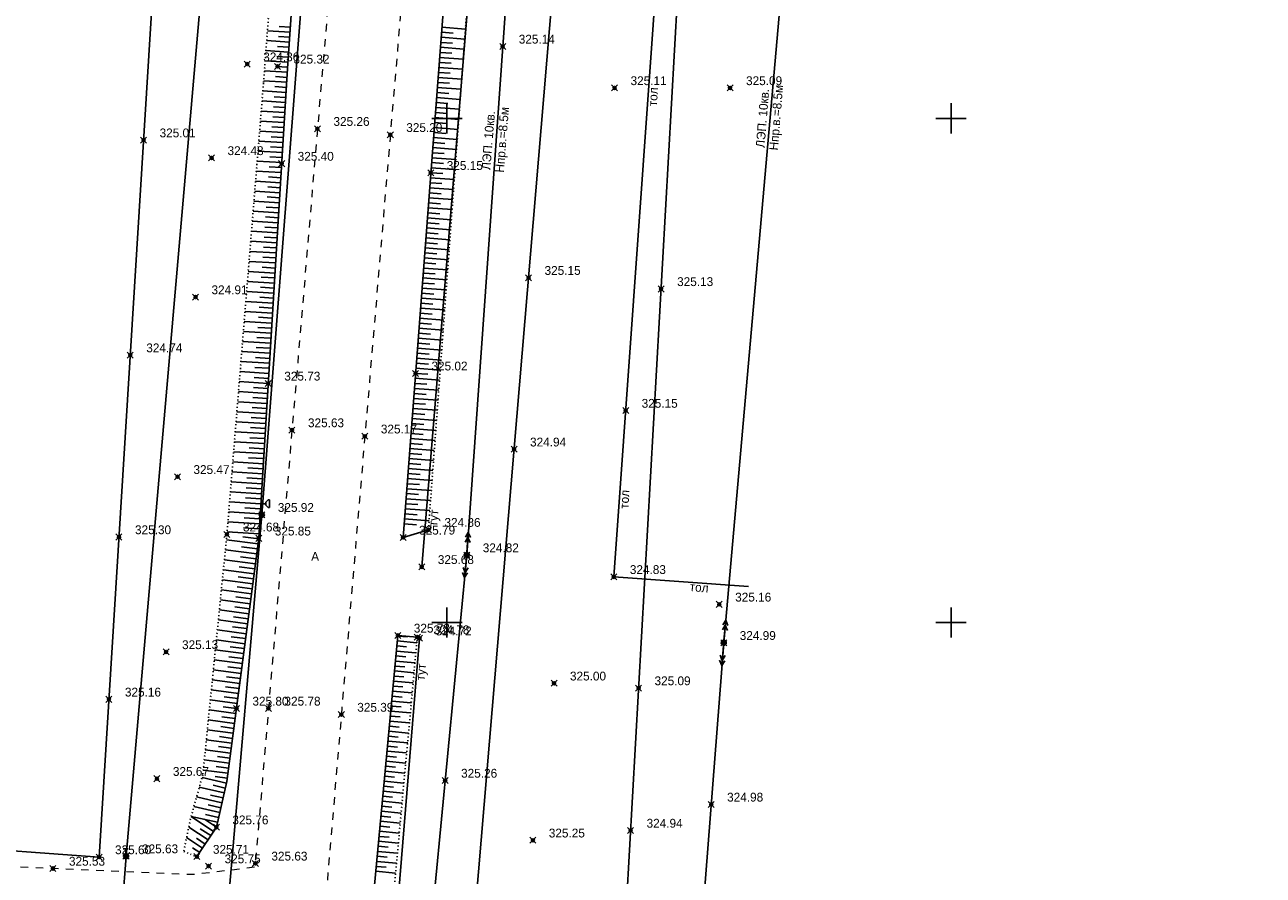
# Model space of a CAD drawing. Header units: metres. Extents: x 703615 to 712205, y 4306166 to 4311183.
# Tile 186 of 256: x 708137 to 708259, y 4308756 to 4308841. Entities that reach past the tile are written whole.
import ezdxf

# ---------------------------------------------------------------- set-up
doc = ezdxf.new("R2010")
doc.units = ezdxf.units.M
doc.header["$LTSCALE"] = 0.5
doc.header["$PDMODE"] = 35
doc.header["$PDSIZE"] = 0.3
for name, pattern in [('Auto_Street_NotBorder_Line_m1', [3, 1.5, -1.5]), ('ДОРОГИ_СТРОЯЩ', [9, 8, -1]), ('Контура низ откосов  Штриховая 0.1-0.5 - - - - - - -', [0.6, 0.1, -0.5])]:
    doc.linetypes.add(name, pattern=pattern)
for name, color, linetype in [('(001) Сетка', 92, 'Continuous'), ('(004) Точки рельефа', 7, 'Continuous'), ('(013) Газ', 30, 'ИК_Газопровод -------г--------'), ('(016) Кабель', 1, 'Continuous'), ('(019) Связь', 3, 'ИК_КАБ_СВЯЗИ'), ('(022) Возд. Линии', 7, 'Continuous'), ('(025) Дорога', 7, 'Continuous'), ('(035) Откосы', 7, 'Continuous'), ('(038) Деревья', 7, 'Continuous'), ('(040) Ограда', 7, 'Continuous')]:
    doc.layers.add(name, color=color, linetype=linetype)
doc.layers.add('AUTO#_ROADS_EXIST_L', color=7, linetype='Continuous', lineweight=15, true_color=0x000000)
doc.styles.add('BM-431', font='txt')
doc.styles.add('D-431', font='txt')
doc.styles.add('S', font='txtwr', dxfattribs={"oblique": 15})
doc.styles.get("Standard").update_dxf_attribs({"font": 'times.ttf'})
doc.linetypes.add('GAZ_VOZDUSH', pattern='A,1,-2,["~",Standard,S=3,R=0,X=-1.5,Y=-1.5],-1,10', length=14)
doc.linetypes.add('ИК_Газопровод -------г--------', pattern='A,9,-0.6,["Г",Standard,S=1.2,R=0,X=0,Y=-0.6],-1.2', length=10.8)
doc.linetypes.add('ИК_КАБ_СВЯЗИ', pattern='A,4,["o",Standard,S=0.5,R=0,X=0,Y=-0.125],4,-2', length=10)
doc.linetypes.add('ИК_Э_КАБ_ВН', pattern='A,8,-2,["<<",Standard,S=1,R=0,X=0,Y=-0.5],8,[">>",Standard,S=1,R=0,X=-1,Y=-0.5],-2', length=20)
doc.linetypes.add('ИК_Э_КАБ_НН', pattern='A,8,-2,["<",Standard,S=1,R=0,X=0,Y=-0.5],8,[">",Standard,S=1,R=0,X=-0.5,Y=-0.5],-2', length=20)
doc.linetypes.add('ОГРАДА_М_1М', pattern='A,2.5,["о",Standard,S=1,R=0,X=0,Y=-0.35],0.5,["0",Standard,S=0.5,R=0,X=-0.3,Y=-0.25],2.5', length=5.5)
doc.linetypes.add('РЯД_ДЕР_ДО4М', pattern='A,0,[133,ltypeshp.shx,S=0.4,R=0,X=0,Y=0],-3', length=3)

# ---------------------------------------------------------------- blocks, each defined once
blk = doc.blocks.new('strela1')
at = {"layer": '(022) Возд. Линии'}
for p, q in [((-2, 0), (-1.5, 0.25)), ((0, 0), (-2, 0)), ((-2, 0), (-1.5, -0.25)), ((-1.5, 0), (-1, 0.25)), ((-1.5, 0), (-1, -0.25))]:
    blk.add_line(p, q, dxfattribs=at)
blk = doc.blocks.new('strela2')
at = {"layer": '(022) Возд. Линии'}
for p, q in [((0, 0), (2, 0)), ((1.5, 0), (1, 0.25)), ((1.5, 0), (1, -0.25)), ((2, 0), (1.5, 0.25)), ((2, 0), (1.5, -0.25))]:
    blk.add_line(p, q, dxfattribs=at)
blk = doc.blocks.new('STOLB')
at = {"layer": '(022) Возд. Линии'}
blk.add_circle((0, 0), 0.25, dxfattribs=at)
blk = doc.blocks.new('*X15')
at = {"color": 0}
for p, q in [((9.5, 5.08), (10.49, 5.08)), ((9.5, 5.07), (10.49, 5.07)), ((9.5, 5.06), (10.49, 5.06)), ((9.5, 5.05), (10.49, 5.05)), ((9.5, 5.04), (10.49, 5.04)), ((9.5, 5.03), (10.49, 5.03)), ((9.5, 5.02), (10.5, 5.02)), ((9.5, 5.01), (10.5, 5.01)), ((9.5, 5), (10.5, 5)), ((9.5, 4.99), (10.5, 4.99)), ((9.5, 4.98), (10.5, 4.98)), ((9.5, 4.97), (10.5, 4.97)), ((9.5, 4.96), (10.49, 4.96)), ((9.5, 4.95), (10.49, 4.95)), ((9.5, 4.94), (10.49, 4.94)), ((9.5, 4.93), (10.49, 4.93)), ((9.5, 4.92), (10.49, 4.92)), ((9.51, 5.12), (10.48, 5.12)), ((9.51, 5.11), (10.48, 5.11)), ((9.51, 5.1), (10.48, 5.1)), ((9.51, 5.09), (10.49, 5.09)), ((9.52, 5.16), (10.47, 5.16)), ((9.52, 5.15), (10.47, 5.15)), ((9.52, 5.14), (10.47, 5.14)), ((9.52, 5.13), (10.48, 5.13)), ((9.53, 5.18), (10.46, 5.18)), ((9.53, 5.17), (10.46, 5.17)), ((9.54, 5.2), (10.45, 5.2)), ((9.54, 5.19), (10.46, 5.19)), ((9.55, 5.22), (10.44, 5.22)), ((9.55, 5.21), (10.45, 5.21)), ((9.56, 5.24), (10.43, 5.24)), ((9.56, 5.23), (10.44, 5.23)), ((9.57, 5.26), (10.42, 5.26)), ((9.57, 5.25), (10.43, 5.25)), ((9.58, 5.27), (10.41, 5.27)), ((9.59, 5.29), (10.4, 5.29)), ((9.59, 5.28), (10.41, 5.28)), ((9.6, 5.3), (10.39, 5.3)), ((9.61, 5.31), (10.38, 5.31)), ((9.62, 5.32), (10.37, 5.32)), ((9.63, 5.33), (10.37, 5.33)), ((9.64, 5.34), (10.36, 5.34)), ((9.65, 5.35), (10.35, 5.35)), ((9.66, 5.36), (10.34, 5.36)), ((9.67, 5.37), (10.32, 5.37)), ((9.68, 5.38), (10.31, 5.38)), ((9.69, 5.39), (10.3, 5.39)), ((9.71, 5.4), (10.29, 5.4)), ((9.72, 5.41), (10.27, 5.41)), ((9.74, 5.42), (10.26, 5.42)), ((9.75, 5.43), (10.24, 5.43)), ((9.77, 5.44), (10.22, 5.44)), ((9.79, 5.45), (10.2, 5.45)), ((9.82, 5.46), (10.18, 5.46)), ((9.85, 5.47), (10.15, 5.47)), ((9.88, 5.48), (10.11, 5.48)), ((9.94, 5.49), (10.05, 5.49)), ((9.5, 4.91), (10.49, 4.91)), ((9.5, 4.9), (10.49, 4.9)), ((9.51, 4.89), (10.49, 4.89)), ((9.51, 4.88), (10.48, 4.88)), ((9.51, 4.87), (10.48, 4.87)), ((9.51, 4.86), (10.48, 4.86)), ((9.52, 4.85), (10.48, 4.85)), ((9.52, 4.84), (10.47, 4.84)), ((9.52, 4.83), (10.47, 4.83)), ((9.53, 4.82), (10.47, 4.82)), ((9.53, 4.81), (10.46, 4.81)), ((9.53, 4.8), (10.46, 4.8)), ((9.54, 4.79), (10.45, 4.79)), ((9.54, 4.78), (10.45, 4.78)), ((9.55, 4.77), (10.44, 4.77)), ((9.55, 4.76), (10.44, 4.76)), ((9.56, 4.75), (10.43, 4.75)), ((9.56, 4.74), (10.43, 4.74)), ((9.57, 4.73), (10.42, 4.73)), ((9.58, 4.72), (10.41, 4.72)), ((9.58, 4.71), (10.41, 4.71)), ((9.59, 4.7), (10.4, 4.7)), ((9.6, 4.69), (10.39, 4.69)), ((9.61, 4.68), (10.39, 4.68)), ((9.61, 4.67), (10.38, 4.67)), ((9.62, 4.66), (10.37, 4.66)), ((9.63, 4.65), (10.36, 4.65)), ((9.64, 4.64), (10.35, 4.64)), ((9.65, 4.63), (10.34, 4.63)), ((9.66, 4.62), (10.33, 4.62)), ((9.67, 4.61), (10.32, 4.61)), ((9.69, 4.6), (10.31, 4.6)), ((9.7, 4.59), (10.29, 4.59)), ((9.71, 4.58), (10.28, 4.58)), ((9.73, 4.57), (10.26, 4.57)), ((9.75, 4.56), (10.25, 4.56)), ((9.76, 4.55), (10.23, 4.55)), ((9.78, 4.54), (10.21, 4.54)), ((9.81, 4.53), (10.18, 4.53)), ((9.83, 4.52), (10.16, 4.52)), ((9.87, 4.51), (10.12, 4.51)), ((9.91, 4.5), (10.08, 4.5))]:
    blk.add_line(p, q, dxfattribs=at)
blk = doc.blocks.new('I01070')
at = {"color": 0}
blk.add_circle((0.05, 0.03), 0.5, dxfattribs=at)
blk.add_blockref('*X15', (-9.95, -4.96), dxfattribs=at)
blk = doc.blocks.new('I0195')
at = {"layer": '(016) Кабель', "color": 0, "linetype": 'ИК_Э_КАБ_ВН'}
for p, q in [((-0.275, 0.74), (0.225, 0.74)), ((-0.025, 0.24), (-0.025, 0.74))]:
    blk.add_line(p, q, dxfattribs=at)
at = {"layer": '(016) Кабель', "color": 0, "linetype": 'ИК_Э_КАБ_ВН', "xscale": 0.5, "yscale": 0.5, "zscale": 0.5}
blk.add_blockref('I01070', (-0.025, -0.01), dxfattribs=at)
blk = doc.blocks.new('U1111')
for p, q in [((0.1, 0.45), (0.1, 2.95)), ((1.28934, 2.95), (0.85, 2.51066)), ((0.85, 2.51066), (0.85, 1.88934)), ((1.6, 2.95), (1.28934, 2.95)), ((1.6, 2.95), (1.6, 1.45)), ((0, 0.05), (0.1, 0.05)), ((0, -0.05), (0, 0.05)), ((0.1, 2.2), (0.85, 2.2)), ((0.1, 0.05), (0.1, -0.05)), ((0.85, 1.88934), (1.28934, 1.45)), ((1.28934, 1.45), (1.6, 1.45)), ((0.1, -0.05), (0, -0.05))]:
    blk.add_line(p, q)
blk.add_lwpolyline([(0.55, 0), (0.3, 0.433013), (-0.2, 0.433013), (-0.45, 0), (-0.2, -0.433013), (0.3, -0.433013)], close=True)
at = {"color": 4, "style": 'S', "oblique": 15}
blk.add_attdef('Z', (1.142936, -1.391276), '', height=2, dxfattribs=at)
blk = doc.blocks.new('Setka')
at = {"layer": '(001) Сетка'}
for p, q in [((0, 1.5), (0, -1.5)), ((-1.5, 0), (1.5, 0))]:
    blk.add_line(p, q, dxfattribs=at)

msp = doc.modelspace()

# ---------------------------------------------------------------- linework, layer by layer
at = {"layer": '(013) Газ', "linetype": 'GAZ_VOZDUSH', "elevation": 325.11, "flags": 128}
msp.add_lwpolyline([(708230.07, 4309915.55), (708237.06, 4309914.63), (708237.8, 4309906.21), (708237.95, 4309892.64), (708271.63, 4309889.79), (708271.63, 4309889.79), (708293.17, 4309888.33), (708284.48, 4309721.93), (708278.28, 4309632.42), (708278.09, 4309626), (708267.1, 4309554.46), (708203.29, 4308878.05), (708188.65, 4308618.68), (708188.65, 4308585.68)], dxfattribs=at)
at = {"layer": '(016) Кабель', "linetype": 'ИК_Э_КАБ_НН', "elevation": 325.95, "flags": 128}
msp.add_lwpolyline([(708148.16, 4308651.7), (708151.5, 4308692.41), (708155.95, 4308744.12), (708160.09, 4308792.08), (708165.82, 4308866.03), (708169.05, 4308905.96), (708172.4, 4308947.61), (708175.76, 4308988.14), (708178.98, 4309025.59), (708182.2, 4309063.2), (708185.81, 4309103.87), (708189.13, 4309144.32), (708192.28, 4309183.21), (708195.86, 4309224.8), (708198.74, 4309260.8), (708202.87, 4309309.74), (708206.45, 4309354.35), (708209.62, 4309392.71), (708214, 4309431.24), (708217.89, 4309470.55), (708222.29, 4309519.97), (708227.65, 4309584.99), (708230.7, 4309620.04), (708233.6, 4309650.66), (708236.61, 4309686.64), (708239.92, 4309725.26), (708242.96, 4309758.87), (708245.88, 4309791.49), (708249.04, 4309830.22), (708251.64, 4309862.09), (708254.55, 4309895.44), (708258.53, 4309939.87), (708262.1, 4309983.75), (708265.01, 4310017.02), (708267.69, 4310050.03), (708270.44, 4310083.37), (708274.29, 4310124.62), (708277.62, 4310164.75), (708280.24, 4310192.85), (708282.13, 4310214.07), (708285.19, 4310249.54), (708287.52, 4310279.26), (708289.72, 4310303.87), (708292.58, 4310337.27), (708295.61, 4310373.42), (708298.17, 4310403.78), (708301.1, 4310436.1), (708303.91, 4310468.22), (708306.25, 4310494.56), (708309.27, 4310529.23), (708312.33, 4310564.7), (708314.66, 4310594.42), (708316.85, 4310619.03), (708319.71, 4310652.44), (708322.75, 4310688.58), (708325.31, 4310718.94), (708328.24, 4310751.26), (708331.05, 4310783.38), (708331.61, 4310789.72), (708333.7, 4310812.99), (708337.04, 4310851.18), (708340.04, 4310884.75)], dxfattribs=at)
at = {"layer": '(019) Связь', "flags": 128}
for points, elevation in [([(708317.15, 4310791), (708301.02, 4310609.69), (708256.74, 4310111.97), (708241.57, 4309932.29), (708189.21, 4309312.33), (708166.33, 4308981.07), (708160.32, 4308915.54), (708146.62, 4308758.23), (708137.03, 4308632.5), (708137.03, 4308632.5), (708137.03, 4308632.5), (708136.9, 4308567.22), (708136.89, 4308563.9)], 324.81), ([(708153.01, 4308571.82), (708156.99, 4308609.51), (708156.99, 4308609.51), (708174.15, 4308666.96), (708174.32, 4308670.73), (708195.36, 4308919.93), (708204.07, 4309029.86), (708218.91, 4309205.25), (708226.16, 4309224.91), (708236.6, 4309425.45), (708237.56, 4309445.94), (708241.53, 4309518.71), (708251.54, 4309611.08), (708253.16, 4309631.29), (708257.43, 4309700.42), (708258.88, 4309712.26), (708269.33, 4309836.62), (708270.39, 4309849.38), (708278.27, 4309932.28), (708280.62, 4309944.7), (708295.32, 4310108.26), (708303.77, 4310173.62), (708303.35, 4310191.01), (708305.19, 4310238.89), (708306.7, 4310249.89), (708308.61, 4310273.09), (708309.89, 4310281.81), (708320.55, 4310401.57), (708321.59, 4310412.94), (708336.89, 4310582.46), (708345.29, 4310694.49), (708346.98, 4310695.56), (708355.08, 4310696.93), (708358.13, 4310696.44)], 325.73)]:
    msp.add_lwpolyline(points, dxfattribs=dict(at, elevation=elevation))
at = {"layer": '(022) Возд. Линии', "flags": 128}
for points, elevation in [([(708173.51, 4308716.07), (708180.43, 4308788.09), (708187.56, 4308888.99), (708190.62, 4308921.47), (708195.78, 4308976.19), (708203.64, 4309069.96), (708211.44, 4309164.29), (708218.6, 4309250.65), (708219.25, 4309256.07), (708222.24, 4309295.89), (708225.83, 4309339.6), (708227.55, 4309406.95), (708237.81, 4309505.38), (708242.3, 4309555.66), (708248.42, 4309625.62), (708247.86, 4309642.82), (708189.32, 4309635.6)], -1.64), ([(708193.11, 4309415.99), (708231.85, 4309412.41), (708252.43, 4309429.3), (708256.6, 4309394.68), (708250.05, 4309317.14), (708243.4, 4309234.8), (708236.64, 4309154.46), (708229.09, 4309058.79), (708221.04, 4308960.49), (708213.33, 4308863.39), (708205.92, 4308779.39), (708198.54, 4308684.64), (708194.36, 4308635.49), (708189.11, 4308573.79)], 325.9)]:
    msp.add_lwpolyline(points, dxfattribs=dict(at, elevation=elevation))
at = {"layer": '(035) Откосы'}
for p, q in [((708160.65, 4308840.1), (708162.89, 4308839.95)), ((708161.81, 4308840.53), (708162.92, 4308840.45)), ((708177.91, 4308839.94, 325.67), (708179.08, 4308839.85, 325.67)), ((708177.95, 4308840.44, 325.67), (708180.29, 4308840.26, 325.67)), ((708160.58, 4308839.11), (708162.82, 4308838.96)), ((708161.66, 4308838.54), (708162.78, 4308838.46)), ((708161.73, 4308839.53), (708162.85, 4308839.45)), ((708177.8, 4308838.45, 325.67), (708180.14, 4308838.27, 325.67)), ((708177.84, 4308838.94, 325.67), (708179.01, 4308838.86, 325.67)), ((708177.88, 4308839.44, 325.67), (708180.22, 4308839.26, 325.67)), ((708160.43, 4308837.12), (708162.68, 4308836.97)), ((708160.5, 4308838.12), (708162.75, 4308837.96)), ((708161.59, 4308837.54), (708162.72, 4308837.46)), ((708177.72, 4308837.45, 325.67), (708180.07, 4308837.27, 325.67)), ((708177.76, 4308837.95, 325.67), (708178.93, 4308837.86, 325.67)), ((708160.35, 4308836.11), (708162.62, 4308835.97)), ((708161.52, 4308836.55), (708162.65, 4308836.47)), ((708177.61, 4308835.96, 325.67), (708178.79, 4308835.87, 325.67)), ((708177.65, 4308836.46, 325.67), (708180, 4308836.28, 325.67)), ((708177.69, 4308836.95, 325.67), (708178.86, 4308836.87, 325.67)), ((708160.28, 4308835.12), (708162.56, 4308834.98)), ((708161.45, 4308835.54), (708162.59, 4308835.47)), ((708177.53, 4308834.97, 325.67), (708178.71, 4308834.88, 325.67)), ((708177.57, 4308835.46, 325.67), (708179.92, 4308835.28, 325.67)), ((708160.2, 4308834.12), (708162.5, 4308833.98)), ((708161.31, 4308833.55), (708162.47, 4308833.48)), ((708161.38, 4308834.55), (708162.53, 4308834.48)), ((708177.42, 4308833.47, 325.67), (708179.78, 4308833.29, 325.67)), ((708177.46, 4308833.97, 325.67), (708178.64, 4308833.88, 325.67)), ((708177.5, 4308834.47, 325.67), (708179.85, 4308834.29, 325.67)), ((708160.12, 4308833.13), (708162.43, 4308832.99)), ((708161.24, 4308832.56), (708162.4, 4308832.49)), ((708177.34, 4308832.48, 325.67), (708179.7, 4308832.3, 325.67)), ((708177.38, 4308832.98, 325.67), (708178.56, 4308832.89, 325.67)), ((708159.96, 4308831.14), (708162.31, 4308830.99)), ((708160.04, 4308832.13), (708162.37, 4308831.99)), ((708161.17, 4308831.56), (708162.34, 4308831.49)), ((708177.23, 4308830.99, 325.67), (708178.41, 4308830.9, 325.67)), ((708177.27, 4308831.48, 325.67), (708179.63, 4308831.3, 325.67)), ((708177.31, 4308831.98, 325.67), (708178.49, 4308831.89, 325.67)), ((708159.88, 4308830.14), (708162.25, 4308830)), ((708161.1, 4308830.57), (708162.28, 4308830.5)), ((708177.16, 4308829.99, 325.67), (708178.34, 4308829.9, 325.67)), ((708177.19, 4308830.49, 325.67), (708179.56, 4308830.31, 325.67)), ((708159.8, 4308829.15), (708162.19, 4308829)), ((708160.96, 4308828.58), (708162.16, 4308828.51)), ((708161.03, 4308829.57), (708162.22, 4308829.5)), ((708177.08, 4308829, 325.67), (708178.26, 4308828.91, 325.67)), ((708177.12, 4308829.49, 325.67), (708179.48, 4308829.31, 325.67)), ((708159.72, 4308828.16), (708162.13, 4308828.01)), ((708160.89, 4308827.58), (708162.1, 4308827.51)), ((708176.97, 4308827.5, 325.67), (708179.34, 4308827.32, 325.67)), ((708177, 4308828, 325.67), (708178.19, 4308827.91, 325.67)), ((708177.04, 4308828.5, 325.67), (708179.41, 4308828.32, 325.67)), ((708159.56, 4308826.17), (708162.01, 4308826.02)), ((708159.64, 4308827.16), (708162.07, 4308827.01)), ((708160.82, 4308826.59), (708162.04, 4308826.52)), ((708176.89, 4308826.51, 325.67), (708179.26, 4308826.33, 325.67)), ((708176.93, 4308827.01, 325.67), (708178.11, 4308826.92, 325.67)), ((708159.48, 4308825.17), (708161.95, 4308825.02)), ((708160.75, 4308825.6), (708161.98, 4308825.52)), ((708176.78, 4308825.02, 325.67), (708177.96, 4308824.93, 325.67)), ((708176.81, 4308825.51, 325.67), (708179.19, 4308825.33, 325.67)), ((708176.85, 4308826.01, 325.67), (708178.04, 4308825.92, 325.67)), ((708159.39, 4308824.18), (708161.89, 4308824.03)), ((708160.61, 4308823.61), (708161.86, 4308823.53)), ((708160.68, 4308824.6), (708161.92, 4308824.52)), ((708176.7, 4308824.02, 325.67), (708177.89, 4308823.93, 325.67)), ((708176.74, 4308824.52, 325.67), (708179.12, 4308824.34, 325.67)), ((708159.31, 4308823.18), (708161.83, 4308823.03)), ((708160.53, 4308822.61), (708161.8, 4308822.53)), ((708176.59, 4308822.53, 325.67), (708178.97, 4308822.35, 325.67)), ((708176.63, 4308823.03, 325.67), (708177.82, 4308822.94, 325.67)), ((708176.66, 4308823.52, 325.67), (708179.04, 4308823.34, 325.67)), ((708159.15, 4308821.2), (708161.71, 4308821.04)), ((708159.23, 4308822.19), (708161.77, 4308822.04)), ((708160.46, 4308821.62), (708161.74, 4308821.54)), ((708176.51, 4308821.53, 325.67), (708178.89, 4308821.35, 325.67)), ((708176.55, 4308822.03, 325.67), (708177.74, 4308821.94, 325.67)), ((708159.07, 4308820.2), (708161.64, 4308820.05)), ((708160.39, 4308820.62), (708161.67, 4308820.54)), ((708176.4, 4308820.04, 325.67), (708177.59, 4308819.95, 325.67)), ((708176.44, 4308820.54, 325.67), (708178.82, 4308820.36, 325.67)), ((708176.47, 4308821.04, 325.67), (708177.67, 4308820.95, 325.67)), ((708158.99, 4308819.21), (708161.58, 4308819.05)), ((708160.32, 4308819.63), (708161.61, 4308819.55)), ((708176.32, 4308819.05, 325.67), (708177.52, 4308818.96, 325.67)), ((708176.36, 4308819.54, 325.67), (708178.75, 4308819.36, 325.67)), ((708158.91, 4308818.21), (708161.52, 4308818.05)), ((708160.18, 4308817.64), (708161.49, 4308817.56)), ((708160.25, 4308818.63), (708161.55, 4308818.55)), ((708176.21, 4308817.56, 325.67), (708178.6, 4308817.37, 325.67)), ((708176.25, 4308818.05, 325.67), (708177.44, 4308817.96, 325.67)), ((708176.28, 4308818.55, 325.67), (708178.67, 4308818.37, 325.67)), ((708158.75, 4308816.23), (708161.4, 4308816.06)), ((708158.83, 4308817.22), (708161.46, 4308817.06)), ((708160.11, 4308816.64), (708161.43, 4308816.56)), ((708176.13, 4308816.56, 325.67), (708178.53, 4308816.38, 325.67)), ((708176.17, 4308817.06, 325.67), (708177.37, 4308816.97, 325.67)), ((708158.67, 4308815.23), (708161.34, 4308815.07)), ((708160.04, 4308815.65), (708161.37, 4308815.57)), ((708176.02, 4308815.07, 325.67), (708177.22, 4308814.98, 325.67)), ((708176.06, 4308815.57, 325.67), (708178.45, 4308815.38, 325.67)), ((708176.1, 4308816.06, 325.67), (708177.29, 4308815.97, 325.67)), ((708158.59, 4308814.24), (708161.28, 4308814.07)), ((708159.97, 4308814.65), (708161.31, 4308814.57)), ((708175.94, 4308814.07, 325.67), (708177.14, 4308813.98, 325.67)), ((708175.98, 4308814.57, 325.67), (708178.38, 4308814.39, 325.67)), ((708158.51, 4308813.24), (708161.22, 4308813.08)), ((708159.83, 4308812.66), (708161.19, 4308812.58)), ((708159.9, 4308813.66), (708161.25, 4308813.58)), ((708175.83, 4308812.58, 325.67), (708178.23, 4308812.4, 325.67)), ((708175.87, 4308813.08, 325.67), (708177.07, 4308812.99, 325.67)), ((708175.91, 4308813.58, 325.67), (708178.31, 4308813.39, 325.67)), ((708158.43, 4308812.25), (708161.16, 4308812.08)), ((708159.76, 4308811.67), (708161.13, 4308811.58)), ((708175.75, 4308811.59, 325.67), (708178.16, 4308811.4, 325.67)), ((708175.79, 4308812.08, 325.67), (708176.99, 4308811.99, 325.67)), ((708158.26, 4308810.26), (708161.04, 4308810.09)), ((708158.35, 4308811.25), (708161.1, 4308811.09)), ((708159.69, 4308810.67), (708161.07, 4308810.59)), ((708175.64, 4308810.09, 325.67), (708176.84, 4308810, 325.67)), ((708175.68, 4308810.59, 325.67), (708178.09, 4308810.41, 325.67)), ((708175.72, 4308811.09, 325.67), (708176.92, 4308811, 325.67)), ((708158.18, 4308809.27), (708160.98, 4308809.1)), ((708159.61, 4308809.68), (708161.01, 4308809.59)), ((708175.57, 4308809.1, 325.67), (708176.77, 4308809.01, 325.67)), ((708175.6, 4308809.6, 325.67), (708178.01, 4308809.41, 325.67)), ((708158.1, 4308808.27), (708160.91, 4308808.1)), ((708159.47, 4308807.69), (708160.88, 4308807.6)), ((708159.54, 4308808.68), (708160.95, 4308808.6)), ((708175.49, 4308808.1, 325.67), (708176.7, 4308808.01, 325.67)), ((708175.53, 4308808.6, 325.67), (708177.94, 4308808.42, 325.67)), ((708158.02, 4308807.28), (708160.85, 4308807.11)), ((708159.4, 4308806.69), (708160.82, 4308806.61)), ((708175.38, 4308806.61, 325.67), (708177.79, 4308806.43, 325.67)), ((708175.41, 4308807.11, 325.67), (708176.62, 4308807.02, 325.67)), ((708175.45, 4308807.61, 325.67), (708177.87, 4308807.42, 325.67)), ((708157.86, 4308805.29), (708160.73, 4308805.11)), ((708157.94, 4308806.28), (708160.79, 4308806.11)), ((708159.33, 4308805.7), (708160.76, 4308805.61)), ((708175.3, 4308805.62, 325.67), (708177.72, 4308805.43, 325.67)), ((708175.34, 4308806.11, 325.67), (708176.55, 4308806.02, 325.67)), ((708157.78, 4308804.3), (708160.67, 4308804.12)), ((708159.26, 4308804.7), (708160.7, 4308804.62)), ((708175.19, 4308804.12, 325.67), (708176.4, 4308804.03, 325.67)), ((708175.22, 4308804.62, 325.67), (708177.64, 4308804.44, 325.67)), ((708175.26, 4308805.12, 325.67), (708176.47, 4308805.03, 325.67)), ((708157.7, 4308803.3), (708160.61, 4308803.12)), ((708159.12, 4308802.72), (708160.58, 4308802.63)), ((708159.19, 4308803.71), (708160.64, 4308803.62)), ((708175.11, 4308803.13, 325.67), (708176.32, 4308803.04, 325.67)), ((708175.15, 4308803.63, 325.67), (708177.57, 4308803.44, 325.67)), ((708157.62, 4308802.31), (708160.55, 4308802.13)), ((708159.05, 4308801.72), (708160.52, 4308801.63)), ((708175, 4308801.64, 325.67), (708177.42, 4308801.45, 325.67)), ((708175.03, 4308802.13, 325.67), (708176.25, 4308802.04, 325.67)), ((708175.07, 4308802.63, 325.67), (708177.5, 4308802.45, 325.67)), ((708157.46, 4308800.32), (708160.43, 4308800.14)), ((708157.54, 4308801.31), (708160.49, 4308801.13)), ((708158.98, 4308800.73), (708160.46, 4308800.64)), ((708174.92, 4308800.64, 325.67), (708177.35, 4308800.46, 325.67)), ((708174.96, 4308801.14, 325.67), (708176.17, 4308801.05, 325.67)), ((708157.38, 4308799.32), (708160.37, 4308799.14)), ((708158.91, 4308799.73), (708160.4, 4308799.64)), ((708174.81, 4308799.15, 325.67), (708176.02, 4308799.06, 325.67)), ((708174.85, 4308799.65, 325.67), (708177.28, 4308799.46, 325.67)), ((708174.88, 4308800.15, 325.67), (708176.1, 4308800.05, 325.67)), ((708157.3, 4308798.33), (708160.31, 4308798.15)), ((708158.84, 4308798.74), (708160.34, 4308798.64)), ((708174.73, 4308798.16, 325.67), (708175.95, 4308798.06, 325.67)), ((708174.77, 4308798.65, 325.67), (708177.2, 4308798.47, 325.67)), ((708157.22, 4308797.34), (708160.25, 4308797.15)), ((708158.7, 4308796.75), (708160.22, 4308796.65)), ((708158.77, 4308797.74), (708160.28, 4308797.65)), ((708174.62, 4308796.66, 325.67), (708177.06, 4308796.48, 325.67)), ((708174.66, 4308797.16, 325.67), (708175.87, 4308797.07, 325.67)), ((708174.69, 4308797.66, 325.67), (708177.13, 4308797.47, 325.67)), ((708157.05, 4308795.35), (708160.12, 4308795.16)), ((708157.13, 4308796.34), (708160.19, 4308796.16)), ((708158.62, 4308795.75), (708160.15, 4308795.66)), ((708174.54, 4308795.67, 325.67), (708176.98, 4308795.48, 325.67)), ((708174.58, 4308796.17, 325.67), (708175.8, 4308796.07, 325.67)), ((708156.97, 4308794.35), (708160.06, 4308794.17)), ((708158.55, 4308794.76), (708160.09, 4308794.66)), ((708174.43, 4308794.18, 325.67), (708175.65, 4308794.08, 325.67)), ((708174.47, 4308794.67, 325.67), (708176.91, 4308794.49, 325.67)), ((708174.5, 4308795.17, 325.67), (708175.73, 4308795.08, 325.67)), ((708156.89, 4308793.36), (708160, 4308793.17)), ((708158.48, 4308793.76), (708160.03, 4308793.67)), ((708174.35, 4308793.18, 325.67), (708175.58, 4308793.09, 325.67)), ((708174.39, 4308793.68, 325.67), (708176.84, 4308793.49, 325.67)), ((708156.81, 4308792.37), (708159.94, 4308792.17)), ((708158.34, 4308791.77), (708159.91, 4308791.68)), ((708158.41, 4308792.77), (708159.97, 4308792.67)), ((708174.24, 4308791.69, 325.67), (708176.69, 4308791.5, 325.67)), ((708174.28, 4308792.19, 325.67), (708175.5, 4308792.09, 325.67)), ((708174.32, 4308792.68, 325.67), (708176.76, 4308792.5, 325.67)), ((708156.73, 4308791.37), (708159.88, 4308791.18)), ((708158.27, 4308790.78), (708159.85, 4308790.68)), ((708174.2, 4308791.19, 325.67), (708175.43, 4308791.1, 325.67)), ((708156.58, 4308789.61), (708159.72, 4308789.19)), ((708156.65, 4308790.38), (708159.82, 4308790.18)), ((708158.21, 4308789.89), (708159.79, 4308789.69)), ((708156.48, 4308788.61), (708159.59, 4308788.2)), ((708158.09, 4308788.9), (708159.66, 4308788.7)), ((708156.38, 4308787.62), (708159.46, 4308787.21)), ((708157.86, 4308786.92), (708159.4, 4308786.72)), ((708157.98, 4308787.91), (708159.53, 4308787.71)), ((708156.18, 4308785.63), (708159.2, 4308785.24)), ((708156.28, 4308786.63), (708159.33, 4308786.23)), ((708157.75, 4308785.93), (708159.27, 4308785.73)), ((708156.08, 4308784.64), (708159.07, 4308784.25)), ((708157.63, 4308784.94), (708159.14, 4308784.74)), ((708155.98, 4308783.65), (708158.94, 4308783.26)), ((708157.52, 4308783.95), (708159.01, 4308783.75)), ((708155.88, 4308782.66), (708158.81, 4308782.27)), ((708157.29, 4308781.97), (708158.75, 4308781.78)), ((708157.4, 4308782.96), (708158.88, 4308782.77)), ((708155.68, 4308780.67), (708158.55, 4308780.29)), ((708155.78, 4308781.66), (708158.68, 4308781.28)), ((708157.17, 4308780.98), (708158.62, 4308780.79)), ((708155.58, 4308779.68), (708158.42, 4308779.3)), ((708157.06, 4308779.99), (708158.49, 4308779.8)), ((708175.47, 4308779.39, 324.78), (708173.53, 4308779.57, 324.78)), ((708174.55, 4308779.97, 324.78), (708173.58, 4308780.06, 324.78)), ((708155.48, 4308778.69), (708158.29, 4308778.32)), ((708156.94, 4308779), (708158.36, 4308778.81)), ((708175.38, 4308778.39, 324.78), (708173.44, 4308778.57, 324.78)), ((708174.46, 4308778.98, 324.78), (708173.49, 4308779.07, 324.78)), ((708155.38, 4308777.69), (708158.16, 4308777.33)), ((708156.71, 4308777.01), (708158.1, 4308776.83)), ((708156.83, 4308778.01), (708158.23, 4308777.82)), ((708174.27, 4308776.99, 324.78), (708173.3, 4308777.08, 324.78)), ((708175.29, 4308777.4, 324.78), (708173.35, 4308777.58, 324.78)), ((708174.37, 4308777.99, 324.78), (708173.4, 4308778.08, 324.78)), ((708155.18, 4308775.71), (708157.9, 4308775.35)), ((708155.28, 4308776.7), (708158.03, 4308776.34)), ((708156.6, 4308776.02), (708157.97, 4308775.84)), ((708174.18, 4308776, 324.78), (708173.21, 4308776.09, 324.78)), ((708175.2, 4308776.41, 324.78), (708173.26, 4308776.59, 324.78)), ((708155.08, 4308774.71), (708157.77, 4308774.36)), ((708156.48, 4308775.03), (708157.84, 4308774.86)), ((708175.01, 4308774.42, 324.78), (708173.07, 4308774.6, 324.78)), ((708174.09, 4308775.01, 324.78), (708173.12, 4308775.1, 324.78)), ((708175.11, 4308775.41, 324.78), (708173.16, 4308775.59, 324.78)), ((708154.98, 4308773.72), (708157.64, 4308773.37)), ((708156.37, 4308774.04), (708157.71, 4308773.87)), ((708174.92, 4308773.43, 324.78), (708172.98, 4308773.61, 324.78)), ((708174, 4308774.01, 324.78), (708173.02, 4308774.1, 324.78)), ((708154.88, 4308772.73), (708157.51, 4308772.38)), ((708156.14, 4308772.06), (708157.45, 4308771.89)), ((708156.25, 4308773.05), (708157.58, 4308772.88)), ((708173.81, 4308772.03, 324.78), (708172.84, 4308772.12, 324.78)), ((708174.83, 4308772.43, 324.78), (708172.89, 4308772.61, 324.78)), ((708173.9, 4308773.02, 324.78), (708172.93, 4308773.11, 324.78)), ((708154.78, 4308771.74), (708157.38, 4308771.39)), ((708156.02, 4308771.07), (708157.32, 4308770.9)), ((708173.72, 4308771.03, 324.78), (708172.75, 4308771.12, 324.78)), ((708174.74, 4308771.44, 324.78), (708172.79, 4308771.62, 324.78)), ((708154.58, 4308769.75), (708157.12, 4308769.42)), ((708154.68, 4308770.74), (708157.25, 4308770.41)), ((708155.91, 4308770.08), (708157.19, 4308769.91)), ((708174.56, 4308769.45, 324.78), (708172.61, 4308769.63, 324.78)), ((708173.63, 4308770.04, 324.78), (708172.65, 4308770.13, 324.78)), ((708174.65, 4308770.44, 324.78), (708172.7, 4308770.63, 324.78)), ((708154.48, 4308768.76), (708156.99, 4308768.43)), ((708155.79, 4308769.09), (708157.06, 4308768.92)), ((708174.46, 4308768.46, 324.78), (708172.51, 4308768.64, 324.78)), ((708173.54, 4308769.04, 324.78), (708172.56, 4308769.14, 324.78)), ((708154.38, 4308767.77), (708156.86, 4308767.44)), ((708155.56, 4308767.11), (708156.8, 4308766.95)), ((708155.68, 4308768.1), (708156.93, 4308767.93)), ((708173.35, 4308767.06, 324.78), (708172.38, 4308767.15, 324.78)), ((708174.37, 4308767.46, 324.78), (708172.42, 4308767.65, 324.78)), ((708173.44, 4308768.05, 324.78), (708172.47, 4308768.14, 324.78)), ((708154.16, 4308766.02), (708156.59, 4308765.47)), ((708154.28, 4308766.77), (708156.73, 4308766.45)), ((708155.45, 4308766.12), (708156.67, 4308765.96)), ((708173.26, 4308766.06, 324.78), (708172.28, 4308766.16, 324.78)), ((708174.28, 4308766.47, 324.78), (708172.33, 4308766.65, 324.78)), ((708153.89, 4308765.06), (708156.36, 4308764.49)), ((708155.25, 4308765.26), (708156.47, 4308764.98)), ((708174.1, 4308764.48, 324.78), (708172.14, 4308764.67, 324.78)), ((708173.17, 4308765.07, 324.78), (708172.19, 4308765.16, 324.78)), ((708174.19, 4308765.48, 324.78), (708172.24, 4308765.66, 324.78)), ((708153.62, 4308764.1), (708156.14, 4308763.52)), ((708155, 4308764.29), (708156.25, 4308764.01)), ((708174.01, 4308763.49, 324.78), (708172.05, 4308763.67, 324.78)), ((708173.07, 4308764.08, 324.78), (708172.1, 4308764.17, 324.78)), ((708153.08, 4308762.17), (708155.7, 4308761.58)), ((708153.35, 4308763.14), (708155.92, 4308762.55)), ((708154.51, 4308762.36), (708155.81, 4308762.06)), ((708154.76, 4308763.33), (708156.03, 4308763.03)), ((708172.89, 4308762.09, 324.78), (708171.91, 4308762.18, 324.78)), ((708173.91, 4308762.5, 324.78), (708171.96, 4308762.68, 324.78)), ((708172.98, 4308763.08, 324.78), (708172, 4308763.17, 324.78)), ((708152.85, 4308761.11), (708154.76, 4308759.84)), ((708153.08, 4308762.16), (708155.31, 4308760.68)), ((708153.99, 4308760.95), (708155.03, 4308760.26)), ((708154.4, 4308761.88), (708155.58, 4308761.09)), ((708172.8, 4308761.1, 324.78), (708171.82, 4308761.19, 324.78)), ((708173.82, 4308761.5, 324.78), (708171.87, 4308761.68, 324.78)), ((708152.63, 4308760.06), (708154.2, 4308759.01)), ((708153.61, 4308760.01), (708154.48, 4308759.43)), ((708172.71, 4308760.1, 324.78), (708171.73, 4308760.19, 324.78)), ((708173.73, 4308760.51, 324.78), (708171.77, 4308760.69, 324.78)), ((708153.23, 4308759.06), (708153.93, 4308758.6)), ((708173.55, 4308758.52, 324.78), (708171.59, 4308758.7, 324.78)), ((708172.61, 4308759.11, 324.78), (708171.63, 4308759.2, 324.78)), ((708173.64, 4308759.51, 324.78), (708171.68, 4308759.7, 324.78)), ((708173.46, 4308757.53, 324.78), (708171.49, 4308757.71, 324.78)), ((708172.52, 4308758.12, 324.78), (708171.54, 4308758.21, 324.78)), ((708173.36, 4308756.53, 324.78), (708171.4, 4308756.72, 324.78)), ((708172.43, 4308757.12, 324.78), (708171.45, 4308757.21, 324.78))]:
    msp.add_line(p, q, dxfattribs=at)
at = {"layer": '(035) Откосы', "flags": 128}
for points, elevation in [([(708176.62, 4308790.6), (708174.1, 4308789.84), (708180.58, 4308874.97), (708185.14, 4308921.7), (708186.75, 4308921.1)], 325.67), ([(708175.52, 4308779.95), (708173.59, 4308780.12), (708167.61, 4308716.07), (708165.61, 4308693.64), (708164.22, 4308673.06), (708166.54, 4308673.41)], 324.78)]:
    msp.add_lwpolyline(points, dxfattribs=dict(at, elevation=elevation))
at = {"layer": '(035) Откосы', "linetype": 'Контура низ откосов  Штриховая 0.1-0.5 - - - - - - -'}
for points, elevation in [([(708176.62, 4308790.6), (708182.81, 4308874.39), (708186.75, 4308921.1)], 324.86), ([(708166.54, 4308673.41), (708167.27, 4308693.2), (708169.62, 4308715.96), (708175.52, 4308779.95)], 324.78)]:
    msp.add_lwpolyline(points, dxfattribs=dict(at, elevation=elevation))
msp.add_lwpolyline([(708168.28, 4308904.04), (708165.8, 4308903.88), (708162.56, 4308865.76), (708160.26, 4308834.9), (708156.63, 4308790.14), (708154.24, 4308766.3), (708153.01, 4308761.92), (708152.35, 4308758.69), (708153.65, 4308758.18)], dxfattribs=at)
at = {"layer": '(035) Откосы', "flags": 128}
msp.add_lwpolyline([(708153.65, 4308758.18), (708155.59, 4308761.1), (708156.62, 4308765.63), (708159.79, 4308789.75), (708162.64, 4308836.34), (708164.67, 4308865.88), (708168.28, 4308904.04)], dxfattribs=at)
at = {"layer": '(038) Деревья', "color": 0, "linetype": 'РЯД_ДЕР_ДО4М', "flags": 128}
msp.add_lwpolyline([(708224.45, 4308921.68), (708204.81, 4308920.8), (708201.82, 4308881.55), (708195.01, 4308785.92), (708208.37, 4308784.97)], dxfattribs=at)
for points, elevation in [([(708175.96, 4308786.91), (708183.06, 4308873.84), (708187.06, 4308920.58)], 325.68), ([(708184.22, 4308671.6), (708167.12, 4308672.92), (708167.58, 4308693.14), (708170.36, 4308713.89), (708175.74, 4308779.84)], 324.98)]:
    msp.add_lwpolyline(points, dxfattribs=dict(at, elevation=elevation))
at = {"layer": '(040) Ограда', "linetype": 'ОГРАДА_М_1М', "elevation": 325.6, "flags": 128}
msp.add_lwpolyline([(708144.81, 4308916.5), (708156.91, 4308915.2), (708149.35, 4308845.15), (708143.95, 4308758.13), (708128.6, 4308759.26)], dxfattribs=at)
at = {"color": 0, "linetype": 'ByBlock', "lineweight": -2, "transparency": 16777216}
for p in [(708183.99, 4308838.54, 325.14), (708158.64, 4308836.78, 324.36), (708161.65, 4308836.56, 325.31), (708195.08, 4308834.42, 325.11), (708206.54, 4308834.42, 325.09), (708165.61, 4308830.37, 325.26), (708172.84, 4308829.77, 325.2), (708148.36, 4308829.24, 325.01), (708155.11, 4308827.48, 324.48), (708162.06, 4308826.91, 325.4), (708176.85, 4308826.01, 325.15), (708186.55, 4308815.59, 325.15), (708153.52, 4308813.68, 324.91), (708199.7, 4308814.48, 325.13), (708147.04, 4308807.92, 324.74), (708175.34, 4308806.11, 325.02), (708160.73, 4308805.11, 325.73), (708196.19, 4308802.42, 325.15), (708163.08, 4308800.48, 325.63), (708170.31, 4308799.87, 325.17), (708185.12, 4308798.58, 324.94), (708151.73, 4308795.85, 325.47), (708160.09, 4308792.08, 325.92), (708156.63, 4308790.14, 324.69), (708176.62, 4308790.6, 324.86), (708145.92, 4308789.88, 325.3), (708159.79, 4308789.75, 325.85), (708174.1, 4308789.84, 325.79), (708180.43, 4308788.09, 324.82), (708175.96, 4308786.91, 325.68), (708195.01, 4308785.92, 324.83), (708205.47, 4308783.2, 325.16), (708173.59, 4308780.12, 325.73), (708175.52, 4308779.95, 324.78), (708175.74, 4308779.84, 324.72), (708205.92, 4308779.39, 324.99), (708150.6, 4308778.48, 325.13), (708189.08, 4308775.37, 325), (708197.47, 4308774.89, 325.09), (708144.92, 4308773.78, 325.16), (708157.58, 4308772.88, 325.8), (708160.75, 4308772.88, 325.78), (708167.98, 4308772.27, 325.39), (708149.68, 4308765.91, 325.67), (708178.28, 4308765.72, 325.26), (708204.67, 4308763.36, 324.98), (708155.59, 4308761.1, 325.76), (708196.67, 4308760.77, 324.94), (708186.98, 4308759.8, 325.25), (708146.62, 4308758.23, 325.63), (708153.65, 4308758.18, 325.71), (708139.37, 4308757, 325.53), (708143.95, 4308758.13, 325.6), (708154.81, 4308757.24, 325.75), (708159.45, 4308757.51, 325.63)]:
    msp.add_point(p, dxfattribs=at)
at = {"layer": 'AUTO#_ROADS_EXIST_L', "linetype": 'Auto_Street_NotBorder_Line_m1', "lineweight": 15, "flags": 128}
for points in [[(708224.29, 4308923.08), (708180.7, 4308922.4), (708176.73, 4308875.84), (708161.51, 4308695.71), (708156.92, 4308648.5), (708151.35, 4308567.84), (708151.4, 4308567.89)], [(708145.04, 4308919.3), (708172.91, 4308915.92), (708169.51, 4308876.46), (708159.42, 4308757.13), (708153.31, 4308756.39), (708128.43, 4308757.48)]]:
    msp.add_lwpolyline(points, dxfattribs=at)

# ---------------------------------------------------------------- block references
at = {"layer": '(001) Сетка'}
for p in [(708178.46, 4308831.4), (708228.46, 4308831.4), (708178.46, 4308781.4), (708228.46, 4308781.4)]:
    msp.add_blockref('Setka', p, dxfattribs=at)
at = {"layer": '(019) Связь', "color": 0}
msp.add_blockref('I0195', (708146.62, 4308758.22, 649.62), dxfattribs=at)
at = {"layer": '(022) Возд. Линии', "xscale": 0.5, "yscale": 0.5, "zscale": 0.5}
msp.add_blockref('U1111', (708160.07, 4308792.08, 325.92), dxfattribs=at)
at = {"layer": '(022) Возд. Линии'}
for name, p, rotation in [('strela1', (708180.44, 4308788.34, -1.64), 266.2051418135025), ('strela2', (708180.4, 4308787.84, -1.64), 264.5132692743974), ('strela2', (708205.94, 4308779.64, 324.99), 84.95468239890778), ('strela1', (708205.89, 4308779.13, 324.99), 84.95468239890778)]:
    msp.add_blockref(name, p, dxfattribs=dict(at, rotation=rotation))
for p in [(708180.43, 4308788.09, -1.64), (708205.92, 4308779.39, 324.99)]:
    msp.add_blockref('STOLB', p, dxfattribs=at)

# ---------------------------------------------------------------- texts
at = {"layer": '(004) Точки рельефа', "style": 'D-431'}
for s, p in [('325.14', (708185.58, 4308838.82, 325.14)), ('324.36', (708160.23, 4308837.06, 324.36)), ('325.32', (708163.23, 4308836.84, 325.31)), ('325.11', (708196.67, 4308834.7, 325.11)), ('325.09', (708208.13, 4308834.7, 325.09)), ('325.26', (708167.2, 4308830.66, 325.26)), ('325.01', (708149.95, 4308829.52, 325.01)), ('325.20', (708174.42, 4308830.05, 325.2)), ('324.48', (708156.69, 4308827.76, 324.48)), ('325.40', (708163.65, 4308827.2, 325.4)), ('325.15', (708178.44, 4308826.29, 325.15)), ('325.15', (708188.14, 4308815.88, 325.15)), ('325.13', (708201.29, 4308814.77, 325.13)), ('324.91', (708155.1, 4308813.96, 324.91)), ('324.74', (708148.63, 4308808.2, 324.74)), ('325.02', (708176.92, 4308806.4, 325.02)), ('325.73', (708162.32, 4308805.4, 325.73)), ('325.15', (708197.77, 4308802.7, 325.15)), ('325.63', (708164.67, 4308800.77, 325.63)), ('325.17', (708171.9, 4308800.15, 325.17)), ('324.94', (708186.7, 4308798.86, 324.94)), ('325.47', (708153.31, 4308796.13, 325.47)), ('325.92', (708161.68, 4308792.37, 325.92)), ('324.86', (708178.21, 4308790.89, 324.86)), ('325.30', (708147.51, 4308790.16, 325.3)), ('324.68', (708158.22, 4308790.43, 324.69)), ('325.85', (708161.38, 4308790.03, 325.85)), ('325.79', (708175.69, 4308790.12, 325.79)), ('324.82', (708182.01, 4308788.37, 324.82)), ('325.68', (708177.55, 4308787.2, 325.68)), ('324.83', (708196.6, 4308786.21, 324.83)), ('325.16', (708207.05, 4308783.48, 325.16)), ('325.73', (708175.17, 4308780.4, 325.73)), ('324.78', (708177.11, 4308780.23, 324.78)), ('324.72', (708177.33, 4308780.12, 324.72)), ('325.13', (708152.18, 4308778.76, 325.13)), ('324.99', (708207.5, 4308779.67, 324.99)), ('325.00', (708190.66, 4308775.65, 325)), ('325.09', (708199.05, 4308775.18, 325.09)), ('325.16', (708146.51, 4308774.06, 325.16)), ('325.80', (708159.16, 4308773.16, 325.8)), ('325.78', (708162.34, 4308773.16, 325.78)), ('325.39', (708169.56, 4308772.55, 325.39)), ('325.67', (708151.27, 4308766.19, 325.67)), ('325.26', (708179.86, 4308766.01, 325.26)), ('324.98', (708206.25, 4308763.64, 324.98)), ('325.76', (708157.17, 4308761.38, 325.76)), ('325.25', (708188.56, 4308760.08, 325.25)), ('324.94', (708198.26, 4308761.05, 324.94)), ('325.60', (708145.53, 4308758.42, 325.6)), ('325.63', (708148.21, 4308758.51, 325.63)), ('325.71', (708155.24, 4308758.46, 325.71)), ('325.63', (708161.04, 4308757.79, 325.63)), ('325.53', (708140.96, 4308757.28, 325.53)), ('325.75', (708156.4, 4308757.52, 325.75))]:
    msp.add_text(s, height=0.875, dxfattribs=at).set_placement(p)
at = {"layer": '(022) Возд. Линии', "style": 'BM-431'}
for p in [(708211.29, 4308828.2, 325.9), (708184.1, 4308826, -1.64)]:
    msp.add_text('Hпр.в.=8.5м', height=0.875, rotation=85.4317, dxfattribs=at).set_placement(p)
at = {"layer": '(022) Возд. Линии', "char_height": 0.875, "attachment_point": 1, "rotation": 85.4317, "style": 'BM-431'}
for insert in [(708209.09, 4308828.53, 325.9), (708181.89, 4308826.33, -1.64)]:
    msp.add_mtext('ЛЭП. 10кв.', dxfattribs=dict(at, insert=insert))
at = {"layer": '(025) Дорога', "linetype": 'ДОРОГИ_СТРОЯЩ', "style": 'BM-431'}
msp.add_text('A', height=0.875, dxfattribs=at).set_placement((708164.99, 4308787.52))
at = {"layer": '(038) Деревья', "color": 0, "linetype": 'ByBlock', "style": 'BM-431'}
for s, rotation, p in [('тол', 87.0027, (708199.29, 4308832.59)), ('тол', 87.0027, (708196.46, 4308792.66)), ('тут', 84.8342, (708177.48, 4308790.9)), ('тол', 354.8342, (708202.51, 4308784.53)), ('тут', 84.8342, (708176.24, 4308775.62))]:
    msp.add_text(s, height=0.875, rotation=rotation, dxfattribs=at).set_placement(p)

doc.saveas('drawing.dxf')
